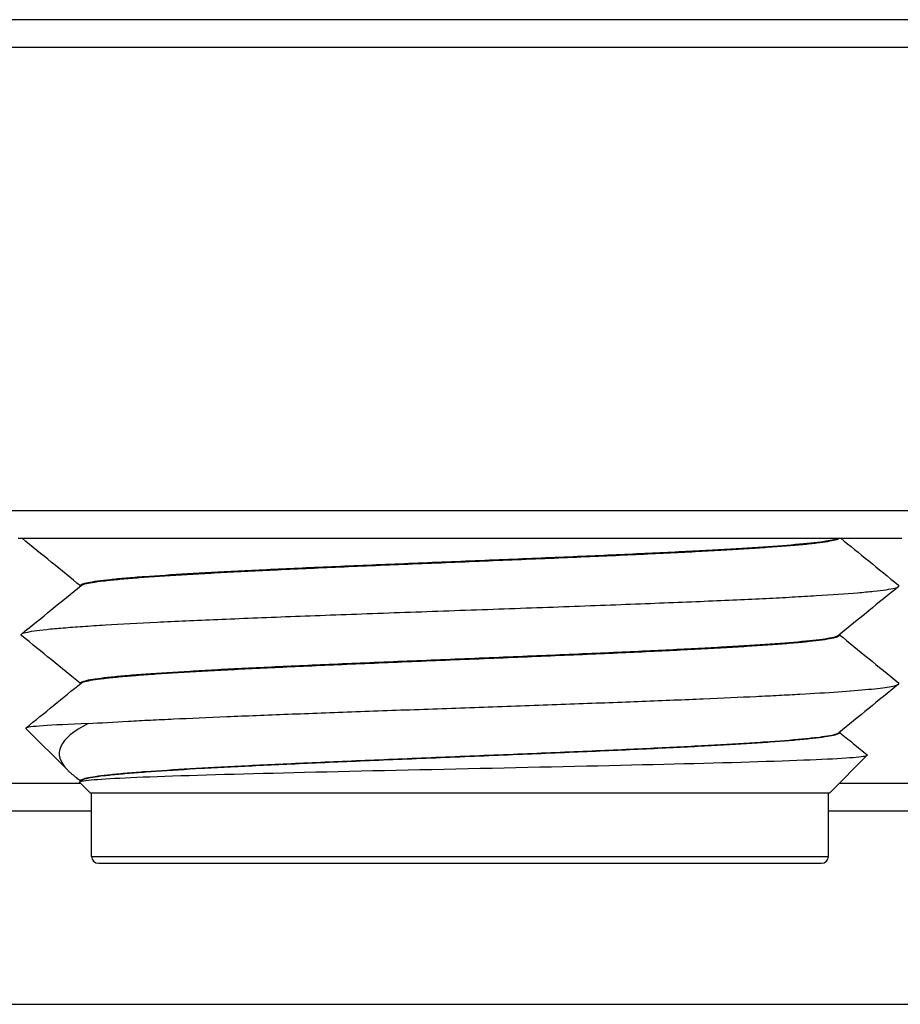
# Model space of a CAD drawing. Extents: x -1763 to 4575, y -3429 to 1051.
# Tile 115 of 193: x 3174.41 to 3180.78, y -2501.57 to -2494.45. Entities that reach past the tile are written whole.
import ezdxf

# ---------------------------------------------------------------- set-up
doc = ezdxf.new("R2010")
doc.units = 0
doc.linetypes.add('DASHED', pattern=[15, 7, -8])
doc.layers.get('0').update_dxf_attribs({"linetype": 'CONTINUOUS'})
doc.layers.add('1', color=7, linetype='CONTINUOUS')

# ---------------------------------------------------------------- blocks, each defined once
blk = doc.blocks.new('Z-STACK', base_point=(-660.9662, -2613.0821))
at = {"color": 7, "linetype": 'CONTINUOUS'}
for p, q in [((3175.9712, -2494.4485), (3173.9508, -2494.4485)), ((3180.3217, -2494.4485), (3175.9712, -2494.4485)), ((3181.6937, -2494.4485), (3180.3217, -2494.4485)), ((3204.9543, -2494.6485), (3152.3113, -2494.6485)), ((3152.3113, -2497.9985), (3186.7271, -2497.9985)), ((3174.3989, -2498.1985), (3180.7886, -2498.1985)), ((3174.8493, -2498.5406), (3174.8493, -2498.5428)), ((3180.3382, -2498.8962), (3180.3382, -2498.8984)), ((3174.8493, -2499.2461), (3174.8493, -2499.2484)), ((3174.7563, -2499.876), (3174.4534, -2499.5732)), ((3180.3382, -2499.6017), (3180.3382, -2499.604)), ((3180.2687, -2500.0385), (3180.5395, -2499.7677)), ((3152.3113, -2499.9685), (3174.8487, -2499.9685)), ((3174.9187, -2500.0385), (3174.8425, -2499.9623)), ((3174.8493, -2499.9517), (3174.8493, -2499.9539)), ((3180.3387, -2499.9685), (3184.9702, -2499.9685)), ((3174.9187, -2500.0385), (3174.9287, -2500.0385)), ((3174.9287, -2500.4985), (3174.9287, -2500.0385)), ((3174.9287, -2500.0385), (3180.2587, -2500.0385)), ((3180.2587, -2500.0385), (3180.2687, -2500.0385)), ((3180.2587, -2500.4985), (3180.2587, -2500.0385)), ((3152.3113, -2500.1685), (3174.9287, -2500.1685)), ((3180.2587, -2500.1685), (3185.0734, -2500.1685)), ((3174.9787, -2500.5485), (3179.7617, -2500.5485)), ((3179.7617, -2500.5485), (3180.2087, -2500.5485)), ((3152.3113, -2501.5685), (3204.7951, -2501.5685))]:
    blk.add_line(p, q, dxfattribs=at)
at = {"color": 7, "linetype": 'DASHED'}
for p, q in [((3180.3217, -2494.4485), (3175.9712, -2494.4485)), ((3181.6937, -2494.4485), (3180.3217, -2494.4485))]:
    blk.add_line(p, q, dxfattribs=at)
at = {"color": 1, "linetype": 'CONTINUOUS'}
for p, q in [((3174.9287, -2500.4985), (3179.8031, -2500.4985)), ((3179.8031, -2500.4985), (3180.2587, -2500.4985))]:
    blk.add_line(p, q, dxfattribs=at)
at = {"color": 7, "linetype": 'CONTINUOUS'}
for centre, start, end in [((3174.9787, -2500.4985), 180, -90), ((3180.2087, -2500.4985), -90, 0)]:
    blk.add_arc(centre, 0.05, start, end, dxfattribs=at)
for points, knots in [([(3174.8489, -2498.5431), (3174.7809, -2498.4877), (3174.7104, -2498.4303), (3174.6372, -2498.3707), (3174.5691, -2498.3153), (3174.4987, -2498.2579), (3174.4258, -2498.1985)], [0.0051035, 0.0051035, 0.0051035, 0.0051035, 0.2779219, 0.2779219, 0.2779219, 0.5508203, 0.5508203, 0.5508203, 0.5508203]), ([(3174.8493, -2498.5406), (3174.8493, -2498.5389), (3174.8502, -2498.5371), (3174.8521, -2498.5354), (3174.8545, -2498.5333), (3174.8585, -2498.5311), (3174.8639, -2498.529), (3174.8731, -2498.5253), (3174.8867, -2498.5217), (3174.9044, -2498.518), (3174.9226, -2498.5143), (3174.9452, -2498.5106), (3174.9719, -2498.5069), (3174.9987, -2498.5032), (3175.0295, -2498.4995), (3175.064, -2498.4958), (3175.0985, -2498.4922), (3175.1367, -2498.4886), (3175.1781, -2498.485), (3175.2195, -2498.4815), (3175.2641, -2498.4779), (3175.3114, -2498.4745), (3175.406, -2498.4675), (3175.5112, -2498.4607), (3175.6227, -2498.4541), (3175.6506, -2498.4525), (3175.6789, -2498.4509), (3175.7075, -2498.4493), (3175.736, -2498.4477), (3175.7652, -2498.446), (3175.7953, -2498.4444), (3175.8555, -2498.4412), (3175.919, -2498.4378), (3175.9857, -2498.4345), (3176.0524, -2498.4311), (3176.1223, -2498.4277), (3176.1952, -2498.4242), (3176.2682, -2498.4208), (3176.3441, -2498.4172), (3176.4227, -2498.4137), (3176.5012, -2498.4101), (3176.5825, -2498.4065), (3176.666, -2498.4029), (3176.7495, -2498.3993), (3176.8353, -2498.3956), (3176.9227, -2498.3919), (3177.0976, -2498.3845), (3177.2794, -2498.3771), (3177.4629, -2498.3695), (3177.6464, -2498.362), (3177.8315, -2498.3545), (3178.0127, -2498.347), (3178.1939, -2498.3395), (3178.3712, -2498.332), (3178.5396, -2498.3247), (3178.6238, -2498.321), (3178.7058, -2498.3174), (3178.7852, -2498.3137), (3178.8646, -2498.3101), (3178.9413, -2498.3066), (3179.015, -2498.3031), (3179.0887, -2498.2995), (3179.1594, -2498.296), (3179.2269, -2498.2926), (3179.2943, -2498.2892), (3179.3585, -2498.2858), (3179.4192, -2498.2825), (3179.48, -2498.2791), (3179.5374, -2498.2759), (3179.5914, -2498.2726), (3179.6451, -2498.2694), (3179.6974, -2498.2662), (3179.7476, -2498.2628), (3179.8481, -2498.2562), (3179.9406, -2498.2494), (3180.0208, -2498.2423), (3180.0609, -2498.2388), (3180.098, -2498.2353), (3180.1314, -2498.2317), (3180.1649, -2498.2281), (3180.1948, -2498.2244), (3180.2207, -2498.2208), (3180.2466, -2498.2171), (3180.2686, -2498.2134), (3180.2862, -2498.2097), (3180.3038, -2498.206), (3180.317, -2498.2022), (3180.3257, -2498.1985)], [0, 0, 0, 0, 0.006066, 0.006066, 0.006066, 0.01957, 0.01957, 0.01957, 0.061547, 0.061547, 0.061547, 0.130047, 0.130047, 0.130047, 0.22277, 0.22277, 0.22277, 0.337401, 0.337401, 0.337401, 0.471106, 0.471106, 0.471106, 0.783071, 0.783071, 0.783071, 0.867977, 0.867977, 0.867977, 0.955951, 0.955951, 0.955951, 1.146605, 1.146605, 1.146605, 1.356395, 1.356395, 1.356395, 1.584053, 1.584053, 1.584053, 1.827646, 1.827646, 1.827646, 2.08458, 2.08458, 2.08458, 2.625208, 2.625208, 2.625208, 3.17549, 3.17549, 3.17549, 3.70285, 3.70285, 3.70285, 3.948716, 3.948716, 3.948716, 4.178772, 4.178772, 4.178772, 4.390863, 4.390863, 4.390863, 4.583517, 4.583517, 4.583517, 4.755927, 4.755927, 4.755927, 4.912494, 4.912494, 4.912494, 5.186467, 5.186467, 5.186467, 5.297589, 5.297589, 5.297589, 5.387551, 5.387551, 5.387551, 5.453928, 5.453928, 5.453928, 5.495127, 5.495127, 5.495127, 5.495127]), ([(3174.8527, -2498.54), (3174.8573, -2498.5362), (3174.8666, -2498.5325), (3174.8803, -2498.5287), (3174.894, -2498.525), (3174.9123, -2498.5213), (3174.9348, -2498.5175), (3174.9572, -2498.5138), (3174.984, -2498.5101), (3175.0146, -2498.5065), (3175.0453, -2498.5028), (3175.0798, -2498.4992), (3175.1178, -2498.4956), (3175.1557, -2498.492), (3175.1972, -2498.4884), (3175.2415, -2498.4849), (3175.2859, -2498.4813), (3175.3332, -2498.4779), (3175.3829, -2498.4744), (3175.4822, -2498.4676), (3175.5912, -2498.4609), (3175.7054, -2498.4545), (3175.7622, -2498.4513), (3175.8221, -2498.448), (3175.8854, -2498.4447), (3175.9487, -2498.4414), (3176.0153, -2498.438), (3176.0849, -2498.4346), (3176.1546, -2498.4312), (3176.2274, -2498.4277), (3176.303, -2498.4242), (3176.3786, -2498.4207), (3176.4571, -2498.4172), (3176.538, -2498.4136), (3176.6189, -2498.41), (3176.7024, -2498.4064), (3176.7878, -2498.4027), (3176.8732, -2498.3991), (3176.9605, -2498.3954), (3177.0494, -2498.3917), (3177.227, -2498.3843), (3177.4103, -2498.3768), (3177.5939, -2498.3693), (3177.7776, -2498.3617), (3177.9616, -2498.3542), (3178.1404, -2498.3467), (3178.2298, -2498.343), (3178.3179, -2498.3393), (3178.4042, -2498.3356), (3178.4904, -2498.3319), (3178.5747, -2498.3282), (3178.6567, -2498.3246), (3178.7386, -2498.321), (3178.8181, -2498.3174), (3178.8948, -2498.3138), (3178.9715, -2498.3102), (3179.0454, -2498.3067), (3179.1161, -2498.3032), (3179.1869, -2498.2998), (3179.2545, -2498.2963), (3179.3188, -2498.2929), (3179.383, -2498.2896), (3179.444, -2498.2862), (3179.5015, -2498.2829), (3179.5303, -2498.2813), (3179.5582, -2498.2797), (3179.5853, -2498.2781), (3179.6123, -2498.2765), (3179.6387, -2498.2749), (3179.6648, -2498.2732), (3179.717, -2498.27), (3179.7675, -2498.2667), (3179.8157, -2498.2633), (3179.9121, -2498.2566), (3179.9996, -2498.2497), (3180.0739, -2498.2426), (3180.111, -2498.239), (3180.1448, -2498.2354), (3180.1749, -2498.2318), (3180.205, -2498.2282), (3180.2314, -2498.2245), (3180.2535, -2498.2208), (3180.2757, -2498.2172), (3180.2938, -2498.2134), (3180.3074, -2498.2097), (3180.321, -2498.206), (3180.3302, -2498.2022), (3180.3348, -2498.1985)], [0, 0, 0, 0, 0.030007, 0.030007, 0.030007, 0.085624, 0.085624, 0.085624, 0.166263, 0.166263, 0.166263, 0.269988, 0.269988, 0.269988, 0.394211, 0.394211, 0.394211, 0.535936, 0.535936, 0.535936, 0.859045, 0.859045, 0.859045, 1.03938, 1.03938, 1.03938, 1.239134, 1.239134, 1.239134, 1.457435, 1.457435, 1.457435, 1.692703, 1.692703, 1.692703, 1.942691, 1.942691, 1.942691, 2.204522, 2.204522, 2.204522, 2.749571, 2.749571, 2.749571, 3.296483, 3.296483, 3.296483, 3.560486, 3.560486, 3.560486, 3.813246, 3.813246, 3.813246, 4.051651, 4.051651, 4.051651, 4.273204, 4.273204, 4.273204, 4.476079, 4.476079, 4.476079, 4.659122, 4.659122, 4.659122, 4.743022, 4.743022, 4.743022, 4.822709, 4.822709, 4.822709, 4.973897, 4.973897, 4.973897, 5.232909, 5.232909, 5.232909, 5.334554, 5.334554, 5.334554, 5.41393, 5.41393, 5.41393, 5.468929, 5.468929, 5.468929, 5.498736, 5.498736, 5.498736, 5.498736]), ([(3180.3486, -2498.1985), (3180.4134, -2498.2513), (3180.4806, -2498.306), (3180.5502, -2498.3627), (3180.6196, -2498.4192), (3180.6914, -2498.4777), (3180.7657, -2498.5382)], [0.0184876, 0.0184876, 0.0184876, 0.0184876, 0.2779219, 0.2779219, 0.2779219, 0.5558439, 0.5558439, 0.5558439, 0.5558439]), ([(3174.4217, -2498.891), (3174.4961, -2498.8304), (3174.5679, -2498.772), (3174.6372, -2498.7155), (3174.7118, -2498.6548), (3174.7836, -2498.5963), (3174.8527, -2498.54)], [0, 0, 0, 0, 0.2779219, 0.2779219, 0.2779219, 0.5558439, 0.5558439, 0.5558439, 0.5558439]), ([(3174.4217, -2498.891), (3174.4264, -2498.8872), (3174.4364, -2498.8835), (3174.4517, -2498.8797), (3174.467, -2498.8759), (3174.4875, -2498.8722), (3174.513, -2498.8684), (3174.5386, -2498.8647), (3174.5691, -2498.861), (3174.6042, -2498.8573), (3174.6393, -2498.8536), (3174.6789, -2498.85), (3174.7227, -2498.8463), (3174.7664, -2498.8427), (3174.8141, -2498.8391), (3174.8653, -2498.8356), (3174.9165, -2498.8321), (3174.9712, -2498.8286), (3175.0287, -2498.8251), (3175.1437, -2498.8182), (3175.2699, -2498.8115), (3175.4023, -2498.805), (3175.5337, -2498.7986), (3175.6804, -2498.792), (3175.842, -2498.7851), (3175.9227, -2498.7817), (3176.0071, -2498.7782), (3176.0948, -2498.7747), (3176.1825, -2498.7712), (3176.2735, -2498.7676), (3176.3674, -2498.764), (3176.4614, -2498.7604), (3176.5582, -2498.7568), (3176.6573, -2498.7531), (3176.7565, -2498.7494), (3176.858, -2498.7457), (3176.9611, -2498.742), (3177.1673, -2498.7346), (3177.3803, -2498.727), (3177.5937, -2498.7195), (3177.8071, -2498.712), (3178.0208, -2498.7044), (3178.2284, -2498.6969), (3178.3323, -2498.6931), (3178.4346, -2498.6894), (3178.5348, -2498.6857), (3178.6349, -2498.682), (3178.7328, -2498.6783), (3178.8279, -2498.6747), (3178.923, -2498.671), (3179.0153, -2498.6674), (3179.1042, -2498.6638), (3179.1932, -2498.6602), (3179.2789, -2498.6567), (3179.3609, -2498.6532), (3179.4429, -2498.6497), (3179.5212, -2498.6463), (3179.5957, -2498.6429), (3179.6701, -2498.6395), (3179.7407, -2498.6362), (3179.8073, -2498.6329), (3179.8406, -2498.6312), (3179.8729, -2498.6296), (3179.9042, -2498.628), (3179.9354, -2498.6264), (3179.9661, -2498.6248), (3179.9963, -2498.6231), (3180.0568, -2498.6198), (3180.1153, -2498.6165), (3180.1711, -2498.6131), (3180.2827, -2498.6064), (3180.3837, -2498.5994), (3180.4692, -2498.5923), (3180.512, -2498.5887), (3180.5509, -2498.5851), (3180.5854, -2498.5815), (3180.6199, -2498.5778), (3180.6499, -2498.5741), (3180.6752, -2498.5704), (3180.7004, -2498.5667), (3180.7208, -2498.563), (3180.7359, -2498.5593), (3180.7511, -2498.5555), (3180.7611, -2498.5518), (3180.7657, -2498.548)], [0, 0, 0, 0, 0.032276, 0.032276, 0.032276, 0.0947, 0.0947, 0.0947, 0.186532, 0.186532, 0.186532, 0.305503, 0.305503, 0.305503, 0.448586, 0.448586, 0.448586, 0.612281, 0.612281, 0.612281, 0.986448, 0.986448, 0.986448, 1.426535, 1.426535, 1.426535, 1.679566, 1.679566, 1.679566, 1.952439, 1.952439, 1.952439, 2.242538, 2.242538, 2.242538, 2.546502, 2.546502, 2.546502, 3.179485, 3.179485, 3.179485, 3.814658, 3.814658, 3.814658, 4.121176, 4.121176, 4.121176, 4.414531, 4.414531, 4.414531, 4.691089, 4.691089, 4.691089, 4.947936, 4.947936, 4.947936, 5.182949, 5.182949, 5.182949, 5.394797, 5.394797, 5.394797, 5.491825, 5.491825, 5.491825, 5.584121, 5.584121, 5.584121, 5.759125, 5.759125, 5.759125, 6.058024, 6.058024, 6.058024, 6.17468, 6.17468, 6.17468, 6.265148, 6.265148, 6.265148, 6.326949, 6.326949, 6.326949, 6.35907, 6.35907, 6.35907, 6.35907]), ([(3180.7657, -2498.548), (3180.6913, -2498.6086), (3180.6196, -2498.667), (3180.5502, -2498.7235), (3180.4757, -2498.7842), (3180.4039, -2498.8427), (3180.3347, -2498.899)], [0, 0, 0, 0, 0.2779219, 0.2779219, 0.2779219, 0.5558438, 0.5558438, 0.5558438, 0.5558438]), ([(3180.7657, -2498.548), (3180.7667, -2498.5472), (3180.7675, -2498.5464), (3180.768, -2498.5456), (3180.7685, -2498.5447), (3180.7687, -2498.5439), (3180.7687, -2498.5431), (3180.7687, -2498.5423), (3180.7685, -2498.5415), (3180.768, -2498.5407), (3180.7675, -2498.5399), (3180.7667, -2498.539), (3180.7657, -2498.5382)], [0, 0, 0, 0, 0.00333192, 0.00333192, 0.00333192, 0.00591764, 0.00591764, 0.00591764, 0.00850384, 0.00850384, 0.00850384, 0.01183912, 0.01183912, 0.01183912, 0.01183912]), ([(3174.4217, -2498.9008), (3174.4207, -2498.9), (3174.42, -2498.8991), (3174.4195, -2498.8983), (3174.419, -2498.8975), (3174.4187, -2498.8967), (3174.4187, -2498.8959), (3174.4187, -2498.8951), (3174.419, -2498.8943), (3174.4195, -2498.8934), (3174.42, -2498.8926), (3174.4207, -2498.8918), (3174.4217, -2498.891)], [0, 0, 0, 0, 0.00333192, 0.00333192, 0.00333192, 0.00591764, 0.00591764, 0.00591764, 0.00850384, 0.00850384, 0.00850384, 0.01183912, 0.01183912, 0.01183912, 0.01183912]), ([(3174.8489, -2499.2487), (3174.7809, -2499.1933), (3174.7104, -2499.1359), (3174.6372, -2499.0763), (3174.5679, -2499.0198), (3174.4961, -2498.9613), (3174.4217, -2498.9008)], [0.0051044, 0.0051044, 0.0051044, 0.0051044, 0.2779219, 0.2779219, 0.2779219, 0.5558438, 0.5558438, 0.5558438, 0.5558438]), ([(3174.8493, -2499.2461), (3174.8493, -2499.2444), (3174.8503, -2499.2426), (3174.8523, -2499.2409), (3174.8547, -2499.2387), (3174.8588, -2499.2365), (3174.8644, -2499.2343), (3174.8738, -2499.2306), (3174.8877, -2499.2269), (3174.9059, -2499.2233), (3174.9246, -2499.2195), (3174.9479, -2499.2157), (3174.9753, -2499.2119), (3175.0028, -2499.2082), (3175.0344, -2499.2045), (3175.0699, -2499.2008), (3175.1053, -2499.1971), (3175.1444, -2499.1934), (3175.1869, -2499.1898), (3175.2293, -2499.1862), (3175.275, -2499.1827), (3175.3234, -2499.1791), (3175.4202, -2499.1721), (3175.5278, -2499.1652), (3175.6415, -2499.1586), (3175.67, -2499.1569), (3175.6988, -2499.1553), (3175.728, -2499.1537), (3175.7572, -2499.152), (3175.7873, -2499.1504), (3175.8183, -2499.1487), (3175.8802, -2499.1454), (3175.9454, -2499.142), (3176.014, -2499.1386), (3176.0825, -2499.1352), (3176.1544, -2499.1317), (3176.2292, -2499.1282), (3176.3041, -2499.1246), (3176.382, -2499.1211), (3176.4626, -2499.1174), (3176.5432, -2499.1138), (3176.6265, -2499.1102), (3176.7119, -2499.1065), (3176.7974, -2499.1028), (3176.8851, -2499.099), (3176.9745, -2499.0953), (3177.1531, -2499.0878), (3177.3384, -2499.0802), (3177.5247, -2499.0726), (3177.7111, -2499.0649), (3177.8985, -2499.0573), (3178.0812, -2499.0497), (3178.1725, -2499.0459), (3178.2627, -2499.0421), (3178.351, -2499.0383), (3178.4393, -2499.0346), (3178.5259, -2499.0308), (3178.61, -2499.0271), (3178.6941, -2499.0234), (3178.7758, -2499.0198), (3178.8547, -2499.0161), (3178.9336, -2499.0125), (3179.0096, -2499.0089), (3179.0824, -2499.0054), (3179.1553, -2499.0018), (3179.2249, -2498.9983), (3179.2911, -2498.9949), (3179.3574, -2498.9914), (3179.4202, -2498.988), (3179.4795, -2498.9847), (3179.5092, -2498.983), (3179.5379, -2498.9813), (3179.5658, -2498.9797), (3179.5937, -2498.9781), (3179.6206, -2498.9764), (3179.6474, -2498.9748), (3179.7007, -2498.9715), (3179.7524, -2498.9682), (3179.8018, -2498.9647), (3179.9006, -2498.9579), (3179.9904, -2498.9509), (3180.0666, -2498.9437), (3180.1048, -2498.9401), (3180.1396, -2498.9365), (3180.1705, -2498.9328), (3180.2014, -2498.9291), (3180.2285, -2498.9254), (3180.2513, -2498.9217), (3180.2741, -2498.9179), (3180.2927, -2498.9142), (3180.3067, -2498.9104), (3180.3206, -2498.9066), (3180.33, -2498.9028), (3180.3347, -2498.899)], [0, 0, 0, 0, 0.006234, 0.006234, 0.006234, 0.020074, 0.020074, 0.020074, 0.063124, 0.063124, 0.063124, 0.133476, 0.133476, 0.133476, 0.228649, 0.228649, 0.228649, 0.346195, 0.346195, 0.346195, 0.483136, 0.483136, 0.483136, 0.801943, 0.801943, 0.801943, 0.888545, 0.888545, 0.888545, 0.978946, 0.978946, 0.978946, 1.174913, 1.174913, 1.174913, 1.390411, 1.390411, 1.390411, 1.62402, 1.62402, 1.62402, 1.873609, 1.873609, 1.873609, 2.13636, 2.13636, 2.13636, 2.687109, 2.687109, 2.687109, 3.244012, 3.244012, 3.244012, 3.51409, 3.51409, 3.51409, 3.773299, 3.773299, 3.773299, 4.018264, 4.018264, 4.018264, 4.246248, 4.246248, 4.246248, 4.455219, 4.455219, 4.455219, 4.643866, 4.643866, 4.643866, 4.730346, 4.730346, 4.730346, 4.812034, 4.812034, 4.812034, 4.966796, 4.966796, 4.966796, 5.232476, 5.232476, 5.232476, 5.336903, 5.336903, 5.336903, 5.418486, 5.418486, 5.418486, 5.474989, 5.474989, 5.474989, 5.505512, 5.505512, 5.505512, 5.505512]), ([(3174.8527, -2499.2456), (3174.8574, -2499.2417), (3174.8668, -2499.2379), (3174.8809, -2499.2341), (3174.895, -2499.2303), (3174.9138, -2499.2265), (3174.9369, -2499.2227), (3174.96, -2499.219), (3174.9875, -2499.2152), (3175.0189, -2499.2115), (3175.0504, -2499.2078), (3175.0859, -2499.2041), (3175.1249, -2499.2004), (3175.1639, -2499.1968), (3175.2064, -2499.1932), (3175.252, -2499.1896), (3175.2975, -2499.186), (3175.346, -2499.1825), (3175.3969, -2499.179), (3175.4987, -2499.1721), (3175.6102, -2499.1653), (3175.7268, -2499.1588), (3175.7852, -2499.1556), (3175.8471, -2499.1522), (3175.9123, -2499.1489), (3175.9775, -2499.1455), (3176.046, -2499.1421), (3176.1177, -2499.1386), (3176.1895, -2499.1351), (3176.2644, -2499.1316), (3176.3421, -2499.128), (3176.4199, -2499.1244), (3176.5006, -2499.1208), (3176.5837, -2499.1171), (3176.6668, -2499.1135), (3176.7524, -2499.1098), (3176.8399, -2499.1061), (3176.9275, -2499.1023), (3177.0169, -2499.0986), (3177.1077, -2499.0948), (3177.2893, -2499.0873), (3177.4762, -2499.0796), (3177.6627, -2499.072), (3177.8492, -2499.0644), (3178.0353, -2499.0567), (3178.2154, -2499.0492), (3178.3054, -2499.0454), (3178.3939, -2499.0416), (3178.4803, -2499.0379), (3178.5667, -2499.0341), (3178.651, -2499.0304), (3178.7326, -2499.0268), (3178.8143, -2499.0231), (3178.8933, -2499.0195), (3178.9693, -2499.0159), (3179.0453, -2499.0123), (3179.1182, -2499.0087), (3179.1878, -2499.0052), (3179.2575, -2499.0017), (3179.3238, -2498.9983), (3179.3866, -2498.9949), (3179.4495, -2498.9915), (3179.5089, -2498.9881), (3179.5647, -2498.9849), (3179.6202, -2498.9816), (3179.6734, -2498.9783), (3179.725, -2498.975), (3179.7766, -2498.9716), (3179.8262, -2498.9682), (3179.8732, -2498.9648), (3179.9202, -2498.9613), (3179.9647, -2498.9578), (3180.0061, -2498.9542), (3180.0476, -2498.9507), (3180.0859, -2498.9471), (3180.1206, -2498.9434), (3180.1553, -2498.9398), (3180.1864, -2498.9361), (3180.2134, -2498.9324), (3180.2404, -2498.9287), (3180.2634, -2498.925), (3180.2819, -2498.9212), (3180.2999, -2498.9176), (3180.3137, -2498.9139), (3180.3231, -2498.9102), (3180.3287, -2498.908), (3180.3327, -2498.9058), (3180.3352, -2498.9037), (3180.3372, -2498.9019), (3180.3382, -2498.9002), (3180.3382, -2498.8984)], [0, 0, 0, 0, 0.030679, 0.030679, 0.030679, 0.087771, 0.087771, 0.087771, 0.170621, 0.170621, 0.170621, 0.27717, 0.27717, 0.27717, 0.404675, 0.404675, 0.404675, 0.549981, 0.549981, 0.549981, 0.880515, 0.880515, 0.880515, 1.066257, 1.066257, 1.066257, 1.27199, 1.27199, 1.27199, 1.496642, 1.496642, 1.496642, 1.738444, 1.738444, 1.738444, 1.994919, 1.994919, 1.994919, 2.262932, 2.262932, 2.262932, 2.818375, 2.818375, 2.818375, 3.371522, 3.371522, 3.371522, 3.6367, 3.6367, 3.6367, 3.889272, 3.889272, 3.889272, 4.126165, 4.126165, 4.126165, 4.344983, 4.344983, 4.344983, 4.544052, 4.544052, 4.544052, 4.722405, 4.722405, 4.722405, 4.883044, 4.883044, 4.883044, 5.031559, 5.031559, 5.031559, 5.164924, 5.164924, 5.164924, 5.279869, 5.279869, 5.279869, 5.373354, 5.373354, 5.373354, 5.442793, 5.442793, 5.442793, 5.485511, 5.485511, 5.485511, 5.499294, 5.499294, 5.499294, 5.505512, 5.505512, 5.505512, 5.505512]), ([(3180.3385, -2498.8959), (3180.4065, -2498.9513), (3180.477, -2499.0087), (3180.5502, -2499.0683), (3180.6196, -2499.1248), (3180.6913, -2499.1832), (3180.7657, -2499.2438)], [0.005104, 0.005104, 0.005104, 0.005104, 0.2779219, 0.2779219, 0.2779219, 0.5558439, 0.5558439, 0.5558439, 0.5558439]), ([(3174.4537, -2499.5705), (3174.5224, -2499.5146), (3174.5889, -2499.4604), (3174.6532, -2499.408), (3174.7221, -2499.352), (3174.7885, -2499.2979), (3174.8527, -2499.2456)], [0, 0, 0, 0, 0.257274, 0.257274, 0.257274, 0.514548, 0.514548, 0.514548, 0.514548]), ([(3174.9047, -2499.5385), (3174.9931, -2499.5326), (3175.0908, -2499.5269), (3175.1947, -2499.5212), (3175.2466, -2499.5184), (3175.3001, -2499.5157), (3175.3548, -2499.5129), (3175.4096, -2499.5102), (3175.4649, -2499.5075), (3175.5237, -2499.5048), (3175.641, -2499.4993), (3175.7692, -2499.4937), (3175.9074, -2499.4879), (3176.0456, -2499.4822), (3176.1938, -2499.4763), (3176.3502, -2499.4702), (3176.5066, -2499.4642), (3176.6713, -2499.4581), (3176.8414, -2499.4519), (3177.0115, -2499.4457), (3177.187, -2499.4395), (3177.3644, -2499.4332), (3177.5419, -2499.4269), (3177.7212, -2499.4206), (3177.8986, -2499.4143), (3178.076, -2499.4079), (3178.2515, -2499.4017), (3178.4215, -2499.3954), (3178.5915, -2499.3892), (3178.756, -2499.383), (3178.9121, -2499.377), (3179.0682, -2499.3709), (3179.2159, -2499.3649), (3179.3533, -2499.3591), (3179.4908, -2499.3533), (3179.618, -2499.3475), (3179.7341, -2499.342), (3179.7921, -2499.3392), (3179.8474, -2499.3365), (3179.8999, -2499.3338), (3179.9521, -2499.3311), (3180.003, -2499.3283), (3180.0525, -2499.3256), (3180.1514, -2499.3201), (3180.2441, -2499.3144), (3180.3276, -2499.3086), (3180.4112, -2499.3027), (3180.4857, -2499.2968), (3180.5483, -2499.2908), (3180.5796, -2499.2877), (3180.608, -2499.2847), (3180.6331, -2499.2816), (3180.6582, -2499.2785), (3180.68, -2499.2754), (3180.6984, -2499.2723), (3180.7168, -2499.2692), (3180.7317, -2499.2661), (3180.743, -2499.263), (3180.7542, -2499.2598), (3180.7619, -2499.2567), (3180.7657, -2499.2535)], [0, 0, 0, 0, 0.290517, 0.290517, 0.290517, 0.450872, 0.450872, 0.450872, 0.619975, 0.619975, 0.619975, 1.004046, 1.004046, 1.004046, 1.447217, 1.447217, 1.447217, 1.938726, 1.938726, 1.938726, 2.462095, 2.462095, 2.462095, 2.996596, 2.996596, 2.996596, 3.519825, 3.519825, 3.519825, 4.010749, 4.010749, 4.010749, 4.452394, 4.452394, 4.452394, 4.833498, 4.833498, 4.833498, 4.999505, 4.999505, 4.999505, 5.152362, 5.152362, 5.152362, 5.428032, 5.428032, 5.428032, 5.649412, 5.649412, 5.649412, 5.73467, 5.73467, 5.73467, 5.80069, 5.80069, 5.80069, 5.846242, 5.846242, 5.846242, 5.87104, 5.87104, 5.87104, 5.87104]), ([(3180.7657, -2499.2535), (3180.6913, -2499.3141), (3180.6196, -2499.3726), (3180.5502, -2499.429), (3180.4756, -2499.4898), (3180.4038, -2499.5483), (3180.3347, -2499.6045)], [0, 0, 0, 0, 0.2779219, 0.2779219, 0.2779219, 0.5558438, 0.5558438, 0.5558438, 0.5558438]), ([(3180.7657, -2499.2535), (3180.7667, -2499.2527), (3180.7675, -2499.2519), (3180.768, -2499.2511), (3180.7685, -2499.2503), (3180.7687, -2499.2495), (3180.7687, -2499.2487), (3180.7687, -2499.2479), (3180.7685, -2499.247), (3180.768, -2499.2462), (3180.7675, -2499.2454), (3180.7667, -2499.2446), (3180.7657, -2499.2438)], [0, 0, 0, 0, 0.00333192, 0.00333192, 0.00333192, 0.00591764, 0.00591764, 0.00591764, 0.00850384, 0.00850384, 0.00850384, 0.01183912, 0.01183912, 0.01183912, 0.01183912]), ([(3174.9047, -2499.5385), (3174.7651, -2499.5438), (3174.6549, -2499.5491), (3174.5782, -2499.5545), (3174.5028, -2499.5598), (3174.4604, -2499.5651), (3174.4537, -2499.5705)], [0, 0, 0, 0, 0.3268327, 0.3268327, 0.3268327, 0.4524639, 0.4524639, 0.4524639, 0.4524639]), ([(3174.9047, -2499.5385), (3174.7974, -2499.5933), (3174.7318, -2499.6479), (3174.7066, -2499.7031), (3174.6802, -2499.7609), (3174.6986, -2499.8184), (3174.7563, -2499.876)], [0, 0, 0, 0, 0.2603639, 0.2603639, 0.2603639, 0.4501626, 0.4501626, 0.4501626, 0.4501626]), ([(3174.4537, -2499.5705), (3174.4532, -2499.5709), (3174.4529, -2499.5714), (3174.4528, -2499.5718), (3174.4528, -2499.5723), (3174.453, -2499.5728), (3174.4534, -2499.5732)], [0, 0, 0, 0, 0.001665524, 0.001665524, 0.001665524, 0.003192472, 0.003192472, 0.003192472, 0.003192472]), ([(3174.8493, -2499.9517), (3174.8493, -2499.9499), (3174.8503, -2499.9482), (3174.8523, -2499.9464), (3174.8547, -2499.9442), (3174.8588, -2499.9421), (3174.8644, -2499.9399), (3174.8738, -2499.9362), (3174.8877, -2499.9325), (3174.9059, -2499.9288), (3174.9246, -2499.925), (3174.9479, -2499.9213), (3174.9753, -2499.9175), (3175.0028, -2499.9138), (3175.0344, -2499.91), (3175.0699, -2499.9063), (3175.1053, -2499.9027), (3175.1444, -2499.899), (3175.1869, -2499.8954), (3175.2293, -2499.8918), (3175.275, -2499.8882), (3175.3234, -2499.8847), (3175.4202, -2499.8776), (3175.5278, -2499.8708), (3175.6415, -2499.8642), (3175.67, -2499.8625), (3175.6988, -2499.8609), (3175.728, -2499.8592), (3175.7572, -2499.8576), (3175.7873, -2499.856), (3175.8183, -2499.8543), (3175.8802, -2499.851), (3175.9454, -2499.8476), (3176.014, -2499.8442), (3176.0825, -2499.8407), (3176.1544, -2499.8372), (3176.2292, -2499.8337), (3176.3041, -2499.8302), (3176.382, -2499.8266), (3176.4626, -2499.823), (3176.5432, -2499.8194), (3176.6265, -2499.8157), (3176.7119, -2499.812), (3176.7974, -2499.8083), (3176.8851, -2499.8046), (3176.9745, -2499.8009), (3177.1531, -2499.7933), (3177.3384, -2499.7857), (3177.5247, -2499.7781), (3177.7111, -2499.7705), (3177.8985, -2499.7628), (3178.0812, -2499.7552), (3178.1725, -2499.7514), (3178.2627, -2499.7477), (3178.351, -2499.7439), (3178.4393, -2499.7401), (3178.5259, -2499.7364), (3178.61, -2499.7327), (3178.6941, -2499.729), (3178.7758, -2499.7253), (3178.8547, -2499.7217), (3178.9336, -2499.718), (3179.0096, -2499.7145), (3179.0824, -2499.7109), (3179.1553, -2499.7074), (3179.2249, -2499.7039), (3179.2911, -2499.7004), (3179.3574, -2499.697), (3179.4202, -2499.6936), (3179.4795, -2499.6902), (3179.5092, -2499.6886), (3179.5379, -2499.6869), (3179.5658, -2499.6853), (3179.5937, -2499.6836), (3179.6206, -2499.682), (3179.6474, -2499.6803), (3179.7007, -2499.6771), (3179.7524, -2499.6737), (3179.8018, -2499.6703), (3179.9006, -2499.6635), (3179.9904, -2499.6565), (3180.0666, -2499.6493), (3180.1048, -2499.6457), (3180.1396, -2499.642), (3180.1705, -2499.6384), (3180.2014, -2499.6347), (3180.2285, -2499.631), (3180.2513, -2499.6272), (3180.2741, -2499.6235), (3180.2927, -2499.6197), (3180.3067, -2499.6159), (3180.3206, -2499.6122), (3180.33, -2499.6084), (3180.3347, -2499.6045)], [0, 0, 0, 0, 0.006234, 0.006234, 0.006234, 0.020074, 0.020074, 0.020074, 0.063124, 0.063124, 0.063124, 0.133476, 0.133476, 0.133476, 0.228649, 0.228649, 0.228649, 0.346195, 0.346195, 0.346195, 0.483136, 0.483136, 0.483136, 0.801943, 0.801943, 0.801943, 0.888545, 0.888545, 0.888545, 0.978946, 0.978946, 0.978946, 1.174913, 1.174913, 1.174913, 1.390411, 1.390411, 1.390411, 1.62402, 1.62402, 1.62402, 1.873609, 1.873609, 1.873609, 2.13636, 2.13636, 2.13636, 2.687109, 2.687109, 2.687109, 3.244012, 3.244012, 3.244012, 3.51409, 3.51409, 3.51409, 3.773299, 3.773299, 3.773299, 4.018264, 4.018264, 4.018264, 4.246248, 4.246248, 4.246248, 4.455219, 4.455219, 4.455219, 4.643866, 4.643866, 4.643866, 4.730346, 4.730346, 4.730346, 4.812034, 4.812034, 4.812034, 4.966796, 4.966796, 4.966796, 5.232476, 5.232476, 5.232476, 5.336903, 5.336903, 5.336903, 5.418486, 5.418486, 5.418486, 5.474989, 5.474989, 5.474989, 5.505512, 5.505512, 5.505512, 5.505512]), ([(3180.3382, -2499.604), (3180.3382, -2499.6057), (3180.3372, -2499.6075), (3180.3352, -2499.6092), (3180.3327, -2499.6114), (3180.3287, -2499.6136), (3180.3231, -2499.6157), (3180.3137, -2499.6194), (3180.2999, -2499.6231), (3180.2819, -2499.6268), (3180.2634, -2499.6305), (3180.2404, -2499.6343), (3180.2134, -2499.638), (3180.1864, -2499.6417), (3180.1553, -2499.6454), (3180.1206, -2499.649), (3180.0859, -2499.6526), (3180.0476, -2499.6562), (3180.0061, -2499.6598), (3179.9647, -2499.6633), (3179.9202, -2499.6669), (3179.8732, -2499.6703), (3179.8262, -2499.6738), (3179.7766, -2499.6772), (3179.725, -2499.6805), (3179.6734, -2499.6839), (3179.6202, -2499.6871), (3179.5647, -2499.6904), (3179.5089, -2499.6937), (3179.4495, -2499.697), (3179.3866, -2499.7004), (3179.3238, -2499.7038), (3179.2575, -2499.7073), (3179.1878, -2499.7108), (3179.1182, -2499.7143), (3179.0453, -2499.7178), (3178.9693, -2499.7214), (3178.8933, -2499.725), (3178.8143, -2499.7286), (3178.7326, -2499.7323), (3178.651, -2499.736), (3178.5667, -2499.7397), (3178.4803, -2499.7434), (3178.3939, -2499.7472), (3178.3054, -2499.7509), (3178.2154, -2499.7547), (3178.0353, -2499.7623), (3177.8492, -2499.7699), (3177.6627, -2499.7775), (3177.4762, -2499.7852), (3177.2893, -2499.7928), (3177.1077, -2499.8004), (3177.0169, -2499.8041), (3176.9275, -2499.8079), (3176.8399, -2499.8116), (3176.7524, -2499.8153), (3176.6668, -2499.819), (3176.5837, -2499.8227), (3176.5006, -2499.8263), (3176.4199, -2499.83), (3176.3421, -2499.8335), (3176.2644, -2499.8371), (3176.1895, -2499.8407), (3176.1177, -2499.8441), (3176.046, -2499.8476), (3175.9775, -2499.851), (3175.9123, -2499.8544), (3175.8471, -2499.8578), (3175.7852, -2499.8611), (3175.7268, -2499.8644), (3175.6102, -2499.8709), (3175.4987, -2499.8776), (3175.3969, -2499.8846), (3175.346, -2499.8881), (3175.2975, -2499.8916), (3175.252, -2499.8952), (3175.2064, -2499.8987), (3175.1639, -2499.9023), (3175.1249, -2499.906), (3175.0859, -2499.9096), (3175.0504, -2499.9133), (3175.0189, -2499.9171), (3174.9875, -2499.9208), (3174.96, -2499.9245), (3174.9369, -2499.9283), (3174.9138, -2499.9321), (3174.895, -2499.9359), (3174.8809, -2499.9397), (3174.8668, -2499.9435), (3174.8574, -2499.9473), (3174.8527, -2499.9511)], [0, 0, 0, 0, 0.006218, 0.006218, 0.006218, 0.02, 0.02, 0.02, 0.062719, 0.062719, 0.062719, 0.132158, 0.132158, 0.132158, 0.225642, 0.225642, 0.225642, 0.340587, 0.340587, 0.340587, 0.473952, 0.473952, 0.473952, 0.622468, 0.622468, 0.622468, 0.783107, 0.783107, 0.783107, 0.961459, 0.961459, 0.961459, 1.160528, 1.160528, 1.160528, 1.379347, 1.379347, 1.379347, 1.616239, 1.616239, 1.616239, 1.868811, 1.868811, 1.868811, 2.13399, 2.13399, 2.13399, 2.687137, 2.687137, 2.687137, 3.242579, 3.242579, 3.242579, 3.510592, 3.510592, 3.510592, 3.767068, 3.767068, 3.767068, 4.008869, 4.008869, 4.008869, 4.233521, 4.233521, 4.233521, 4.439255, 4.439255, 4.439255, 4.624997, 4.624997, 4.624997, 4.955531, 4.955531, 4.955531, 5.100836, 5.100836, 5.100836, 5.228342, 5.228342, 5.228342, 5.33489, 5.33489, 5.33489, 5.417741, 5.417741, 5.417741, 5.474833, 5.474833, 5.474833, 5.505512, 5.505512, 5.505512, 5.505512]), ([(3180.3385, -2499.6014), (3180.3713, -2499.6282), (3180.4041, -2499.6549), (3180.4369, -2499.6816), (3180.471, -2499.7093), (3180.5051, -2499.7371), (3180.5392, -2499.7648)], [0.0049177, 0.0049177, 0.0049177, 0.0049177, 0.1318262, 0.1318262, 0.1318262, 0.2636523, 0.2636523, 0.2636523, 0.2636523]), ([(3174.8428, -2499.9592), (3174.8452, -2499.9572), (3174.8516, -2499.9553), (3174.862, -2499.9534), (3174.9181, -2499.943), (3175.0892, -2499.9329), (3175.351, -2499.9228), (3175.6258, -2499.9122), (3175.9919, -2499.902), (3176.3914, -2499.8923), (3176.808, -2499.882), (3177.2738, -2499.8719), (3177.7391, -2499.8618), (3178.2014, -2499.8518), (3178.6607, -2499.8418), (3179.0686, -2499.8317), (3179.4636, -2499.822), (3179.8185, -2499.812), (3180.08, -2499.8016), (3180.3313, -2499.7917), (3180.4909, -2499.7817), (3180.5305, -2499.7714), (3180.5352, -2499.7702), (3180.5382, -2499.769), (3180.5395, -2499.7677)], [0, 0, 0, 0, 0.020038, 0.020038, 0.020038, 0.510098, 0.510098, 0.510098, 1.550988, 1.550988, 1.550988, 2.899007, 2.899007, 2.899007, 4.228893, 4.228893, 4.228893, 5.240712, 5.240712, 5.240712, 5.69229, 5.69229, 5.69229, 5.702075, 5.702075, 5.702075, 5.702075]), ([(3180.5395, -2499.7677), (3180.54, -2499.7672), (3180.5402, -2499.7668), (3180.5401, -2499.7663), (3180.5401, -2499.7658), (3180.5397, -2499.7653), (3180.5392, -2499.7648)], [0, 0, 0, 0, 0.001626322, 0.001626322, 0.001626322, 0.003402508, 0.003402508, 0.003402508, 0.003402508]), ([(3174.7563, -2499.876), (3174.7612, -2499.8809), (3174.7664, -2499.8859), (3174.7719, -2499.8908), (3174.7774, -2499.8957), (3174.7832, -2499.9007), (3174.7892, -2499.9056)], [0, 0, 0, 0, 0.02148796, 0.02148796, 0.02148796, 0.04432326, 0.04432326, 0.04432326, 0.04432326]), ([(3174.8489, -2499.9542), (3174.8396, -2499.9466), (3174.8303, -2499.9391), (3174.821, -2499.9315), (3174.8104, -2499.9229), (3174.7998, -2499.9142), (3174.7892, -2499.9056)], [0.00491735, 0.00491735, 0.00491735, 0.00491735, 0.04094099, 0.04094099, 0.04094099, 0.08188198, 0.08188198, 0.08188198, 0.08188198]), ([(3174.8425, -2499.9623), (3174.842, -2499.9617), (3174.8417, -2499.9612), (3174.8418, -2499.9607), (3174.8419, -2499.9602), (3174.8422, -2499.9597), (3174.8428, -2499.9592)], [0, 0, 0, 0, 0.001741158, 0.001741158, 0.001741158, 0.003642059, 0.003642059, 0.003642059, 0.003642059]), ([(3174.8428, -2499.9592), (3174.8445, -2499.9578), (3174.8461, -2499.9565), (3174.8478, -2499.9551), (3174.8494, -2499.9538), (3174.8511, -2499.9525), (3174.8527, -2499.9511)], [0, 0, 0, 0, 0.00636936, 0.00636936, 0.00636936, 0.01273872, 0.01273872, 0.01273872, 0.01273872])]:
    blk.add_open_spline(points, degree=3, knots=knots, dxfattribs=at)

msp = doc.modelspace()

# ---------------------------------------------------------------- block references
at = {"layer": '1'}
msp.add_blockref('Z-STACK', (-660.9662, -2613.0821), dxfattribs=at)

doc.saveas('drawing.dxf')
